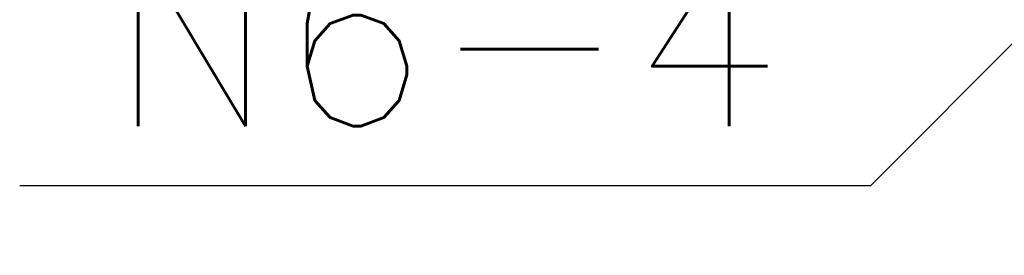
# Model space of a CAD drawing. Header units: millimetres. Extents: x -8078 to 241103, y -4319 to 602442.
# Tile 115 of 148: x 78984 to 79808, y 285432 to 285629. Entities that reach past the tile are written whole.
import ezdxf

# ---------------------------------------------------------------- set-up
doc = ezdxf.new("R2010")
doc.units = ezdxf.units.MM
doc.header["$MEASUREMENT"] = 0
doc.layers.add('FLUID-N6-150-NUM', color=7, linetype='Continuous')
doc.styles.add('FDBES', font='simplex.shx')
doc.dimstyles.new('FDBES', dxfattribs={"dimscale": 50, "dimtxt": 4, "dimasz": 2.5, "dimexe": 0.8, "dimexo": 2, "dimgap": 1, "dimtad": 1, "dimdsep": 46, "dimtxsty": 'FDBES', "dimcen": 2.5, "dimclrd": 4, "dimclre": 5, "dimadec": 0, "dimazin": 0, "dimtfac": 1, "dimtmove": 0, "dimatfit": 3, "dimfxl": 1, "dimarcsym": 0})

# ---------------------------------------------------------------- blocks, each defined once
blk = doc.blocks.new('*U56328')
at = {"color": 7, "lineweight": -2}
blk.add_line((-1245.75, -1248.63), (-1958.6, -1248.63), dxfattribs=at)
at = {"color": 0, "lineweight": -2, "insert": (-1602.17, -1248.63), "char_height": 150, "attachment_point": 5, "style": 'FDBES'}
blk.add_mtext('N6-4\\P ', dxfattribs=at)
at = {"color": 7, "lineweight": -2}
blk.add_leader([(0, 0), (-1245.75, -1248.63)], dimstyle='FDBES', override={"dimscale": 37.5, "dimclrd": 7, "dimclre": 7}, dxfattribs=at)

msp = doc.modelspace()

# ---------------------------------------------------------------- block references
at = {"layer": 'FLUID-N6-150-NUM', "linetype": 'ByBlock', "lineweight": -2}
msp.add_blockref('*U56328', (80942.17, 286738.63, 1384), dxfattribs=at)

doc.saveas('drawing.dxf')
